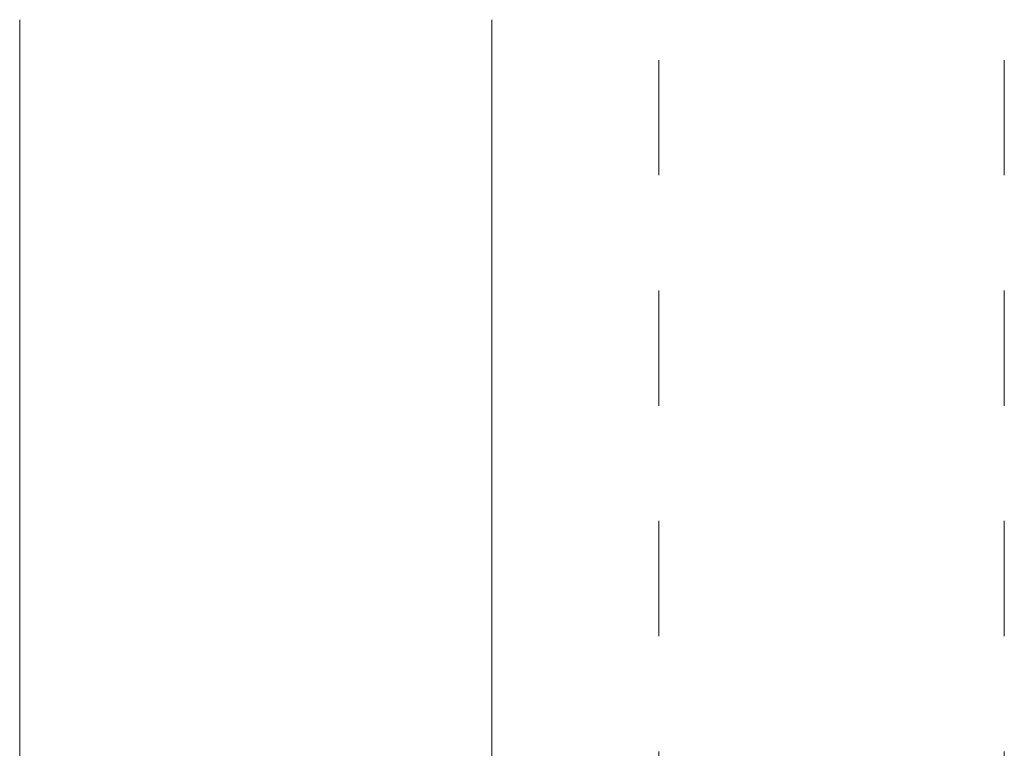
# Model space of a CAD drawing. Header units: metres. Extents: x -3.6 to 84.5, y -11 to 16.8.
# Tile 158 of 225: x 43.7 to 44.6, y -1.5 to -0.9. Entities that reach past the tile are written whole.
import ezdxf

# ---------------------------------------------------------------- set-up
doc = ezdxf.new("R2010")
doc.units = ezdxf.units.M
doc.header["$MEASUREMENT"] = 0
doc.linetypes.add('Strichlinie doppelt', pattern=[0.546806, 0.264583, -0.105833, 0.070556, -0.105833])
doc.linetypes.add('Untersicht', pattern=[0.1, 0.075, -0.025])
for name, color, linetype in [('301 - Elemente.Linie', 7, 'Continuous'), ('451 - Universal.Achsen Raster', 7, 'Continuous'), ('604 - Struktur.Wand Aussen', 7, 'Continuous')]:
    doc.layers.add(name, color=color, linetype=linetype)

msp = doc.modelspace()

# ---------------------------------------------------------------- linework, layer by layer
at = {"layer": '301 - Elemente.Linie', "color": 7, "linetype": 'Untersicht', "lineweight": 13}
for p, q in [((44.285, -0.525), (44.285, -8.085)), ((44.585, -0.525), (44.585, -8.085))]:
    msp.add_line(p, q, dxfattribs=at)
at = {"layer": '451 - Universal.Achsen Raster', "color": 160, "linetype": 'Strichlinie doppelt', "lineweight": 9, "true_color": 0x3232ff}
msp.add_line((43.72999, -10.585), (43.72999, 16.355), dxfattribs=at)
at = {"layer": '604 - Struktur.Wand Aussen', "color": 7, "linetype": 'Continuous', "lineweight": 13}
for p, q in [((43.73, -0.89), (43.73, -3.29)), ((44.14, -3.29), (44.14, -0.89))]:
    msp.add_line(p, q, dxfattribs=at)

doc.saveas('drawing.dxf')
